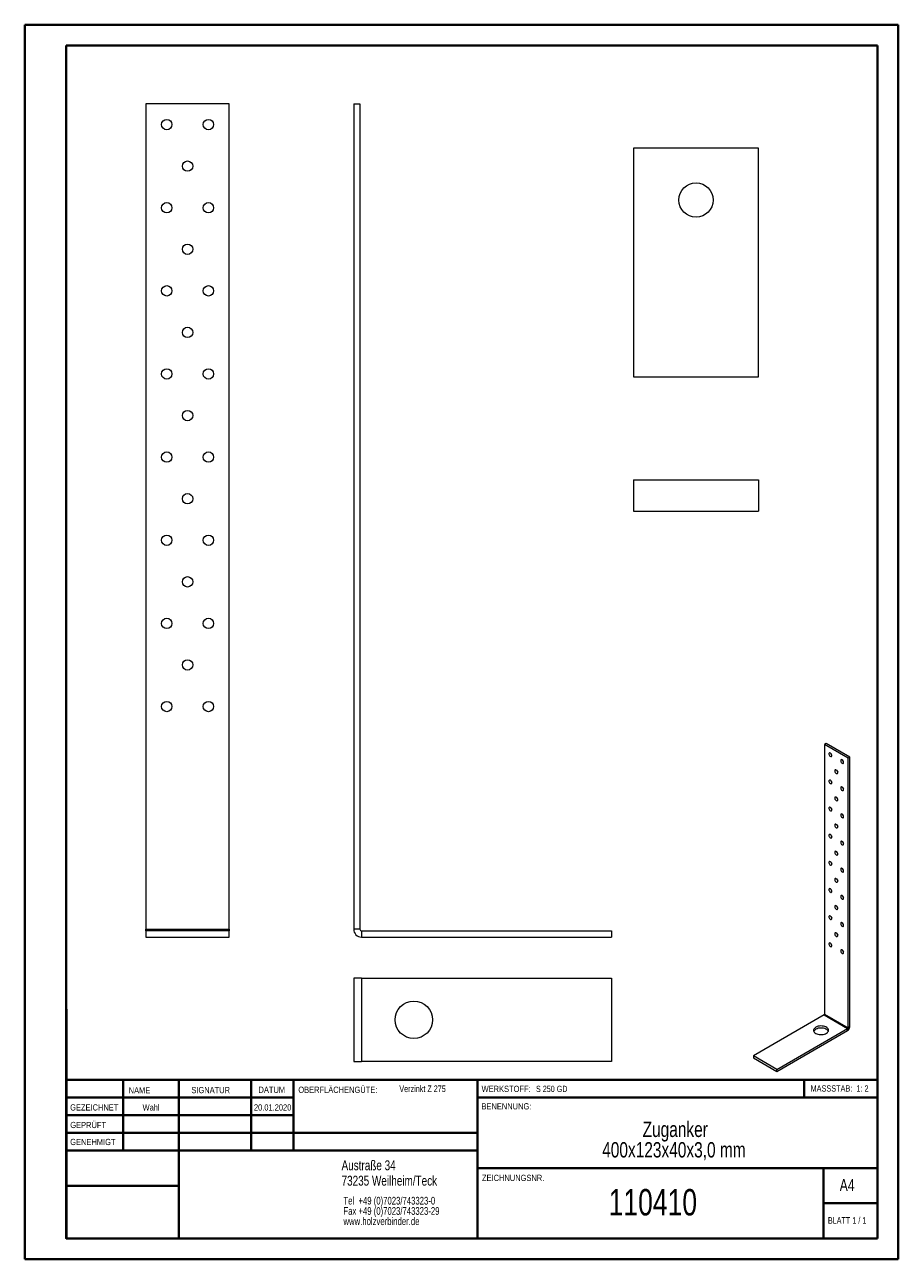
# Model space of a CAD drawing. Header units: millimetres. Extents: x 0 to 210, y 0 to 297.
import ezdxf

# ---------------------------------------------------------------- set-up
doc = ezdxf.new("R2010")
doc.units = ezdxf.units.MM
doc.styles.add('SLDTEXTSTYLE0', font='TXT', dxfattribs={"width": 0.75})
doc.styles.add('SLDTEXTSTYLE1', font='TXT', dxfattribs={"width": 0.681818})
doc.styles.add('SLDTEXTSTYLE2', font='TXT', dxfattribs={"width": 0.7})
doc.styles.add('SLDTEXTSTYLE3', font='TXT', dxfattribs={"width": 0.6875})

# ---------------------------------------------------------------- blocks, each defined once
blk = doc.blocks.new('SW_NOTE_0')
at = {"color": 0, "linetype": 'Continuous', "lineweight": 0, "char_height": 1.8521, "attachment_point": 1, "style": 'SLDTEXTSTYLE0'}
for s, insert in [('Tel  +49 (0)7023/743323-0', (0, 2.39)), ('Fax +49 (0)7023/743323-29', (0, -0.08)), ('www.holzverbinder.de', (0, -2.55))]:
    blk.add_mtext(s, dxfattribs=dict(at, insert=insert))
blk = doc.blocks.new('SW_NOTE_1')
at = {"color": 0, "linetype": 'Continuous', "lineweight": 0, "attachment_point": 2, "style": 'SLDTEXTSTYLE0'}
for s, insert, char_height in [('Zuganker', (11, 4.77), 3.704), ('400x123x40x3,0 mm', (10.68, -0.16), 3.7042)]:
    blk.add_mtext(s, dxfattribs=dict(at, insert=insert, char_height=char_height))

msp = doc.modelspace()

# ---------------------------------------------------------------- linework, layer by layer
at = {"color": 7, "linetype": 'Continuous', "lineweight": 40}
for p, q in [((0.08, 0.21), (0.08, 297.21)), ((0.08, 297.21), (210.08, 297.21)), ((210.08, 0.21), (210.08, 297.21)), ((210.08, 292.21), (210.08, 297.21)), ((10.08, 292.21), (205.08, 292.21)), ((10.08, 5.21), (10.08, 292.21)), ((205.08, 5.21), (205.08, 292.21)), ((10.11, 60.37), (10.11, 5.12)), ((205.08, 43.37), (10.11, 43.37)), ((23.71, 43.37), (23.71, 26.37)), ((37.1, 43.37), (37.1, 5.12)), ((54.51, 43.37), (54.51, 26.37)), ((64.71, 26.37), (64.71, 43.37)), ((108.91, 43.37), (108.91, 5.12)), ((187.47, 39.12), (187.47, 43.37)), ((64.71, 39.1), (10.11, 39.1)), ((205.08, 39.12), (108.91, 39.12)), ((64.71, 34.87), (10.11, 34.87)), ((108.91, 30.62), (10.11, 30.62)), ((108.91, 26.37), (10.11, 26.37)), ((108.91, 22.12), (205.08, 22.12)), ((192.08, 5.21), (192.08, 22.21)), ((37.1, 17.87), (10.11, 17.87)), ((10.11, 13.71), (10.08, 13.71)), ((205.08, 13.71), (192.08, 13.71)), ((10.11, 9.46), (10.08, 9.46)), ((10.08, 5.21), (205.08, 5.21)), ((205.08, 5.21), (180.99, 5.21)), ((0.08, 0.21), (210.08, 0.21))]:
    msp.add_line(p, q, dxfattribs=at)
at = {"color": 7, "linetype": 'Continuous', "lineweight": 15}
for p, q in [((49.23, 278.19), (29.23, 278.19)), ((29.23, 278.19), (29.23, 79.6)), ((49.23, 79.6), (49.23, 278.19)), ((79.16, 278.19), (80.66, 278.19)), ((79.16, 278.19), (79.16, 79.6)), ((80.66, 278.19), (80.66, 79.6)), ((176.46, 267.53), (146.46, 267.53)), ((146.46, 267.53), (146.46, 212.53)), ((176.46, 212.53), (176.46, 267.53)), ((146.46, 212.53), (176.46, 212.53)), ((146.46, 187.71), (146.46, 180.21)), ((146.46, 187.71), (176.46, 187.71)), ((176.46, 187.71), (176.46, 180.21)), ((146.46, 180.21), (176.46, 180.21)), ((192.77, 124.28), (192.34, 124.03)), ((198, 120.77), (192.34, 124.03)), ((192.34, 124.03), (192.34, 59.17)), ((198.42, 121.01), (192.77, 124.28)), ((198.42, 121.01), (198, 120.77)), ((198, 55.91), (198, 120.77)), ((198.42, 56.15), (198.42, 121.01)), ((29.23, 79.23), (29.23, 79.6)), ((29.23, 79.6), (49.23, 79.6)), ((49.23, 79.23), (29.23, 79.23)), ((29.23, 79.23), (29.23, 77.73)), ((29.23, 77.73), (49.23, 77.73)), ((49.23, 79.6), (49.23, 79.23)), ((49.23, 77.73), (49.23, 79.23)), ((80.66, 79.6), (79.16, 79.6)), ((81.03, 79.23), (81.03, 77.73)), ((81.03, 79.23), (141.12, 79.23)), ((81.03, 77.73), (141.12, 77.73)), ((141.12, 79.23), (141.12, 77.73)), ((81.03, 67.83), (79.16, 67.83)), ((79.16, 67.83), (79.16, 47.83)), ((81.03, 67.83), (81.03, 47.83)), ((81.03, 67.83), (141.12, 67.83)), ((141.12, 67.83), (141.12, 47.83)), ((192.24, 58.99), (175.24, 49.18)), ((192.24, 58.99), (197.9, 55.72)), ((192.34, 59.17), (198, 55.91)), ((180.9, 45.91), (197.9, 55.72)), ((180.9, 45.42), (197.9, 55.23)), ((197.9, 55.23), (197.9, 55.72)), ((198.42, 56.15), (198, 55.91)), ((79.16, 47.83), (81.03, 47.83)), ((141.12, 47.83), (81.03, 47.83)), ((180.9, 45.91), (175.24, 49.18)), ((175.24, 49.18), (175.24, 48.69)), ((175.24, 48.69), (180.9, 45.42)), ((180.9, 45.42), (180.9, 45.91))]:
    msp.add_line(p, q, dxfattribs=at)
at = {"color": 7, "linetype": 'Continuous', "lineweight": 0}
for p, q in [((64.71, 39.12), (10.11, 39.12)), ((23.71, 5.21), (23.71, 5.12)), ((54.51, 5.21), (54.51, 5.12))]:
    msp.add_line(p, q, dxfattribs=at)
at = {"color": 7, "linetype": 'Continuous', "lineweight": 15, "flags": 128}
for points in [[(193.76, 121.18), (193.88, 121.13), (193.98, 121.14), (194.06, 121.2), (194.11, 121.31), (194.11, 121.45), (194.06, 121.61), (193.98, 121.77), (193.88, 121.9), (193.76, 121.99), (193.64, 122.04), (193.53, 122.03), (193.45, 121.97), (193.41, 121.86), (193.41, 121.72), (193.45, 121.56), (193.53, 121.4), (193.64, 121.27), (193.76, 121.18)], [(196.59, 119.54), (196.71, 119.5), (196.81, 119.51), (196.89, 119.57), (196.93, 119.68), (196.93, 119.82), (196.89, 119.98), (196.81, 120.13), (196.71, 120.27), (196.59, 120.36), (196.46, 120.41), (196.36, 120.4), (196.28, 120.33), (196.24, 120.22), (196.24, 120.08), (196.28, 119.92), (196.36, 119.77), (196.46, 119.64), (196.59, 119.54)], [(195.17, 117.09), (195.29, 117.05), (195.4, 117.06), (195.48, 117.12), (195.52, 117.23), (195.52, 117.37), (195.48, 117.53), (195.4, 117.68), (195.29, 117.82), (195.17, 117.91), (195.05, 117.96), (194.94, 117.95), (194.86, 117.88), (194.82, 117.77), (194.82, 117.63), (194.86, 117.48), (194.94, 117.32), (195.05, 117.19), (195.17, 117.09)], [(193.76, 114.64), (193.88, 114.6), (193.98, 114.61), (194.06, 114.67), (194.11, 114.78), (194.11, 114.92), (194.06, 115.08), (193.98, 115.23), (193.88, 115.37), (193.76, 115.46), (193.64, 115.51), (193.53, 115.5), (193.45, 115.43), (193.41, 115.32), (193.41, 115.18), (193.45, 115.03), (193.53, 114.87), (193.64, 114.74), (193.76, 114.64)], [(196.59, 113.01), (196.71, 112.97), (196.81, 112.98), (196.89, 113.04), (196.93, 113.15), (196.93, 113.29), (196.89, 113.45), (196.81, 113.6), (196.71, 113.73), (196.59, 113.83), (196.46, 113.87), (196.36, 113.86), (196.28, 113.8), (196.24, 113.69), (196.24, 113.55), (196.28, 113.39), (196.36, 113.24), (196.46, 113.11), (196.59, 113.01)], [(195.17, 110.56), (195.29, 110.52), (195.4, 110.53), (195.48, 110.59), (195.52, 110.7), (195.52, 110.84), (195.48, 111), (195.4, 111.15), (195.29, 111.28), (195.17, 111.38), (195.05, 111.42), (194.94, 111.41), (194.86, 111.35), (194.82, 111.24), (194.82, 111.1), (194.86, 110.94), (194.94, 110.79), (195.05, 110.66), (195.17, 110.56)], [(193.76, 108.11), (193.88, 108.07), (193.98, 108.08), (194.06, 108.14), (194.11, 108.25), (194.11, 108.39), (194.06, 108.55), (193.98, 108.7), (193.88, 108.83), (193.76, 108.93), (193.64, 108.97), (193.53, 108.96), (193.45, 108.9), (193.41, 108.79), (193.41, 108.65), (193.45, 108.49), (193.53, 108.34), (193.64, 108.21), (193.76, 108.11)], [(196.59, 106.48), (196.71, 106.43), (196.81, 106.44), (196.89, 106.51), (196.93, 106.62), (196.93, 106.76), (196.89, 106.91), (196.81, 107.07), (196.71, 107.2), (196.59, 107.3), (196.46, 107.34), (196.36, 107.33), (196.28, 107.27), (196.24, 107.16), (196.24, 107.02), (196.28, 106.86), (196.36, 106.71), (196.46, 106.57), (196.59, 106.48)], [(195.17, 104.03), (195.29, 103.98), (195.4, 103.99), (195.48, 104.06), (195.52, 104.17), (195.52, 104.31), (195.48, 104.47), (195.4, 104.62), (195.29, 104.75), (195.17, 104.85), (195.05, 104.89), (194.94, 104.88), (194.86, 104.82), (194.82, 104.71), (194.82, 104.57), (194.86, 104.41), (194.94, 104.26), (195.05, 104.12), (195.17, 104.03)], [(193.76, 101.58), (193.88, 101.53), (193.98, 101.54), (194.06, 101.61), (194.11, 101.72), (194.11, 101.86), (194.06, 102.02), (193.98, 102.17), (193.88, 102.3), (193.76, 102.4), (193.64, 102.44), (193.53, 102.43), (193.45, 102.37), (193.41, 102.26), (193.41, 102.12), (193.45, 101.96), (193.53, 101.81), (193.64, 101.67), (193.76, 101.58)], [(195.17, 97.5), (195.29, 97.45), (195.4, 97.46), (195.48, 97.52), (195.52, 97.63), (195.52, 97.78), (195.48, 97.93), (195.4, 98.09), (195.29, 98.22), (195.17, 98.31), (195.05, 98.36), (194.94, 98.35), (194.86, 98.29), (194.82, 98.18), (194.82, 98.04), (194.86, 97.88), (194.94, 97.72), (195.05, 97.59), (195.17, 97.5)], [(196.59, 99.95), (196.71, 99.9), (196.81, 99.91), (196.89, 99.97), (196.93, 100.08), (196.93, 100.23), (196.89, 100.38), (196.81, 100.54), (196.71, 100.67), (196.59, 100.76), (196.46, 100.81), (196.36, 100.8), (196.28, 100.74), (196.24, 100.63), (196.24, 100.49), (196.28, 100.33), (196.36, 100.17), (196.46, 100.04), (196.59, 99.95)], [(193.76, 95.05), (193.88, 95), (193.98, 95.01), (194.06, 95.07), (194.11, 95.18), (194.11, 95.33), (194.06, 95.48), (193.98, 95.64), (193.88, 95.77), (193.76, 95.86), (193.64, 95.91), (193.53, 95.9), (193.45, 95.84), (193.41, 95.73), (193.41, 95.59), (193.45, 95.43), (193.53, 95.27), (193.64, 95.14), (193.76, 95.05)], [(196.59, 93.41), (196.71, 93.37), (196.81, 93.38), (196.89, 93.44), (196.93, 93.55), (196.93, 93.69), (196.89, 93.85), (196.81, 94), (196.71, 94.14), (196.59, 94.23), (196.46, 94.28), (196.36, 94.27), (196.28, 94.2), (196.24, 94.09), (196.24, 93.95), (196.28, 93.8), (196.36, 93.64), (196.46, 93.51), (196.59, 93.41)], [(193.76, 88.52), (193.88, 88.47), (193.98, 88.48), (194.06, 88.54), (194.11, 88.65), (194.11, 88.79), (194.06, 88.95), (193.98, 89.1), (193.88, 89.24), (193.76, 89.33), (193.64, 89.38), (193.53, 89.37), (193.45, 89.3), (193.41, 89.2), (193.41, 89.05), (193.45, 88.9), (193.53, 88.74), (193.64, 88.61), (193.76, 88.52)], [(195.17, 90.96), (195.29, 90.92), (195.4, 90.93), (195.48, 90.99), (195.52, 91.1), (195.52, 91.24), (195.48, 91.4), (195.4, 91.55), (195.29, 91.69), (195.17, 91.78), (195.05, 91.83), (194.94, 91.82), (194.86, 91.75), (194.82, 91.65), (194.82, 91.5), (194.86, 91.35), (194.94, 91.19), (195.05, 91.06), (195.17, 90.96)], [(196.59, 86.88), (196.71, 86.84), (196.81, 86.85), (196.89, 86.91), (196.93, 87.02), (196.93, 87.16), (196.89, 87.32), (196.81, 87.47), (196.71, 87.6), (196.59, 87.7), (196.46, 87.74), (196.36, 87.73), (196.28, 87.67), (196.24, 87.56), (196.24, 87.42), (196.28, 87.26), (196.36, 87.11), (196.46, 86.98), (196.59, 86.88)], [(195.17, 84.43), (195.29, 84.39), (195.4, 84.4), (195.48, 84.46), (195.52, 84.57), (195.52, 84.71), (195.48, 84.87), (195.4, 85.02), (195.29, 85.15), (195.17, 85.25), (195.05, 85.29), (194.94, 85.28), (194.86, 85.22), (194.82, 85.11), (194.82, 84.97), (194.86, 84.81), (194.94, 84.66), (195.05, 84.53), (195.17, 84.43)], [(193.76, 81.98), (193.88, 81.94), (193.98, 81.95), (194.06, 82.01), (194.11, 82.12), (194.11, 82.26), (194.06, 82.42), (193.98, 82.57), (193.88, 82.7), (193.76, 82.8), (193.64, 82.84), (193.53, 82.84), (193.45, 82.77), (193.41, 82.66), (193.41, 82.52), (193.45, 82.36), (193.53, 82.21), (193.64, 82.08), (193.76, 81.98)], [(196.59, 80.35), (196.71, 80.3), (196.81, 80.31), (196.89, 80.38), (196.93, 80.49), (196.93, 80.63), (196.89, 80.79), (196.81, 80.94), (196.71, 81.07), (196.59, 81.17), (196.46, 81.21), (196.36, 81.2), (196.28, 81.14), (196.24, 81.03), (196.24, 80.89), (196.28, 80.73), (196.36, 80.58), (196.46, 80.44), (196.59, 80.35)], [(195.17, 77.9), (195.29, 77.86), (195.4, 77.86), (195.48, 77.93), (195.52, 78.04), (195.52, 78.18), (195.48, 78.34), (195.4, 78.49), (195.29, 78.62), (195.17, 78.72), (195.05, 78.76), (194.94, 78.75), (194.86, 78.69), (194.82, 78.58), (194.82, 78.44), (194.86, 78.28), (194.94, 78.13), (195.05, 77.99), (195.17, 77.9)], [(193.76, 75.45), (193.88, 75.41), (193.98, 75.41), (194.06, 75.48), (194.11, 75.59), (194.11, 75.73), (194.06, 75.89), (193.98, 76.04), (193.88, 76.17), (193.76, 76.27), (193.64, 76.31), (193.53, 76.3), (193.45, 76.24), (193.41, 76.13), (193.41, 75.99), (193.45, 75.83), (193.53, 75.68), (193.64, 75.54), (193.76, 75.45)], [(196.59, 73.82), (196.71, 73.77), (196.81, 73.78), (196.89, 73.85), (196.93, 73.95), (196.93, 74.1), (196.89, 74.25), (196.81, 74.41), (196.71, 74.54), (196.59, 74.63), (196.46, 74.68), (196.36, 74.67), (196.28, 74.61), (196.24, 74.5), (196.24, 74.36), (196.28, 74.2), (196.36, 74.04), (196.46, 73.91), (196.59, 73.82)], [(190.23, 54.57), (190.48, 54.45), (190.76, 54.36), (191.07, 54.29), (191.38, 54.26), (191.71, 54.27), (192.02, 54.31), (192.32, 54.38), (192.6, 54.47), (192.83, 54.6), (193.03, 54.75), (193.18, 54.91), (193.27, 55.09), (193.3, 55.28), (193.28, 55.46), (193.2, 55.64), (193.07, 55.81), (192.89, 55.97), (192.66, 56.1), (192.39, 56.21), (192.1, 56.28), (191.79, 56.33), (191.46, 56.34), (191.14, 56.32), (190.83, 56.27), (190.55, 56.18), (190.29, 56.07), (190.07, 55.93), (189.9, 55.77), (189.78, 55.6), (189.72, 55.42), (189.71, 55.23), (189.76, 55.05), (189.87, 54.87), (190.03, 54.71), (190.23, 54.57)], [(193.25, 55.06), (193.2, 55.15), (193.07, 55.32), (192.89, 55.48), (192.66, 55.61), (192.39, 55.72), (192.1, 55.79), (191.79, 55.84), (191.46, 55.85), (191.14, 55.83), (190.83, 55.78), (190.55, 55.69), (190.29, 55.58), (190.07, 55.44), (189.9, 55.28), (189.78, 55.11), (189.76, 55.06)]]:
    msp.add_lwpolyline(points, dxfattribs=at)
at = {"color": 7, "linetype": 'Continuous', "lineweight": 15}
for centre, radius in [((34.23, 273.19), 1.25), ((44.23, 273.19), 1.25), ((39.23, 263.19), 1.25), ((161.46, 255.03), 4.12), ((34.23, 253.19), 1.25), ((44.23, 253.19), 1.25), ((39.23, 243.19), 1.25), ((34.23, 233.19), 1.25), ((44.23, 233.19), 1.25), ((39.23, 223.19), 1.25), ((34.23, 213.19), 1.25), ((44.23, 213.19), 1.25), ((39.23, 203.19), 1.25), ((34.23, 193.19), 1.25), ((44.23, 193.19), 1.25), ((39.23, 183.19), 1.25), ((34.23, 173.19), 1.25), ((44.23, 173.19), 1.25), ((39.23, 163.19), 1.25), ((34.23, 153.19), 1.25), ((44.23, 153.19), 1.25), ((39.23, 143.19), 1.25), ((34.23, 133.19), 1.25), ((44.23, 133.19), 1.25), ((93.62, 57.83), 4.5)]:
    msp.add_circle(centre, radius, dxfattribs=at)
for centre, radius, start, end in [((194.63, 122.09), 0.81, 190.9348, 229.0598), ((197.46, 120.46), 0.81, 190.9348, 229.0598), ((196.05, 118.01), 0.81, 190.9348, 229.0598), ((194.63, 115.56), 0.81, 190.9348, 229.0598), ((197.46, 113.93), 0.81, 190.9348, 229.0598), ((196.05, 111.48), 0.81, 190.9348, 229.0598), ((194.63, 109.03), 0.81, 190.9348, 229.0598), ((197.46, 107.39), 0.81, 190.9348, 229.0598), ((196.05, 104.94), 0.81, 190.9348, 229.0598), ((194.63, 102.49), 0.81, 190.9348, 229.0598), ((196.05, 98.41), 0.81, 190.9348, 229.0598), ((197.46, 100.86), 0.81, 190.9348, 229.0598), ((194.63, 95.96), 0.81, 190.9348, 229.0598), ((197.46, 94.33), 0.81, 190.9348, 229.0598), ((194.63, 89.43), 0.81, 190.9348, 229.0598), ((196.05, 91.88), 0.81, 190.9348, 229.0598), ((197.46, 87.8), 0.81, 190.9348, 229.0598), ((196.05, 85.35), 0.81, 190.9348, 229.0598), ((194.63, 82.9), 0.81, 190.9348, 229.0598), ((197.46, 81.26), 0.81, 190.9348, 229.0598), ((81.03, 79.6), 1.87, 180, 270), ((81.03, 79.6), 0.368, 180, 270), ((196.05, 78.81), 0.81, 190.9348, 229.0598), ((194.63, 76.36), 0.81, 190.9348, 229.0598), ((197.46, 74.73), 0.81, 190.9348, 229.0598), ((192.12, 59.18), 0.226, 302.6055, 357.3945), ((197.28, 56.2), 1.15, 302.6055, 357.3945), ((197.77, 55.92), 0.226, 302.6055, 357.3945)]:
    msp.add_arc(centre, radius, start, end, dxfattribs=at)

# ---------------------------------------------------------------- block references
at = {"color": 7, "linetype": 'Continuous', "lineweight": 0}
for name, p in [('SW_NOTE_1', (145.46, 28.57)), ('SW_NOTE_0', (76.7, 12.85))]:
    msp.add_blockref(name, p, dxfattribs=at)

# ---------------------------------------------------------------- texts
for s, insert, char_height, attachment_point, style in [('NAME', (25.07, 41.62), 1.5, 1, 'SLDTEXTSTYLE0'), ('SIGNATUR', (40.14, 41.68), 1.5, 1, 'SLDTEXTSTYLE0'), ('DATUM', (56.28, 41.74), 1.5, 1, 'SLDTEXTSTYLE0'), ('OBERFLÄCHENGÜTE:', (65.86, 41.74), 1.5, 1, 'SLDTEXTSTYLE0'), ('Verzinkt Z 275', (90.14, 42.03), 1.5875, 1, 'SLDTEXTSTYLE0'), ('WERKSTOFF:', (109.91, 41.96), 1.5, 1, 'SLDTEXTSTYLE0'), ('S 250 GD', (122.99, 41.96), 1.5, 1, 'SLDTEXTSTYLE3'), ('MASSSTAB:  1: 2', (188.99, 42.07), 1.5, 1, 'SLDTEXTSTYLE2'), ('GEZEICHNET', (11, 37.51), 1.5, 1, 'SLDTEXTSTYLE0'), ('Wahl', (30.46, 37.5), 1.499, 2, 'SLDTEXTSTYLE0'), ('20.01.2020', (59.68, 37.5), 1.499, 2, 'SLDTEXTSTYLE0'), ('BENENNUNG:', (109.88, 37.77), 1.5, 1, 'SLDTEXTSTYLE0'), ('GEPRÜFT', (11.03, 33.28), 1.5, 1, 'SLDTEXTSTYLE0'), ('GENEHMIGT', (11.02, 29.19), 1.5, 1, 'SLDTEXTSTYLE0'), ('Austraße 34', (76.25, 24.02), 2.3813, 1, 'SLDTEXTSTYLE0'), ('73235 Weilheim/Teck', (76.25, 20.32), 2.3813, 1, 'SLDTEXTSTYLE0'), ('ZEICHNUNGSNR.', (110, 20.55), 1.5, 1, 'SLDTEXTSTYLE0'), ('A4', (196, 19.52), 2.91, 1, 'SLDTEXTSTYLE0'), ('110410', (151.08, 17.12), 6.35, 2, 'SLDTEXTSTYLE0'), ('BLATT 1 / 1', (193.16, 10.36), 1.5875, 1, 'SLDTEXTSTYLE1')]:
    msp.add_mtext(s, dxfattribs=dict(at, insert=insert, char_height=char_height, attachment_point=attachment_point, style=style))

doc.saveas('drawing.dxf')
